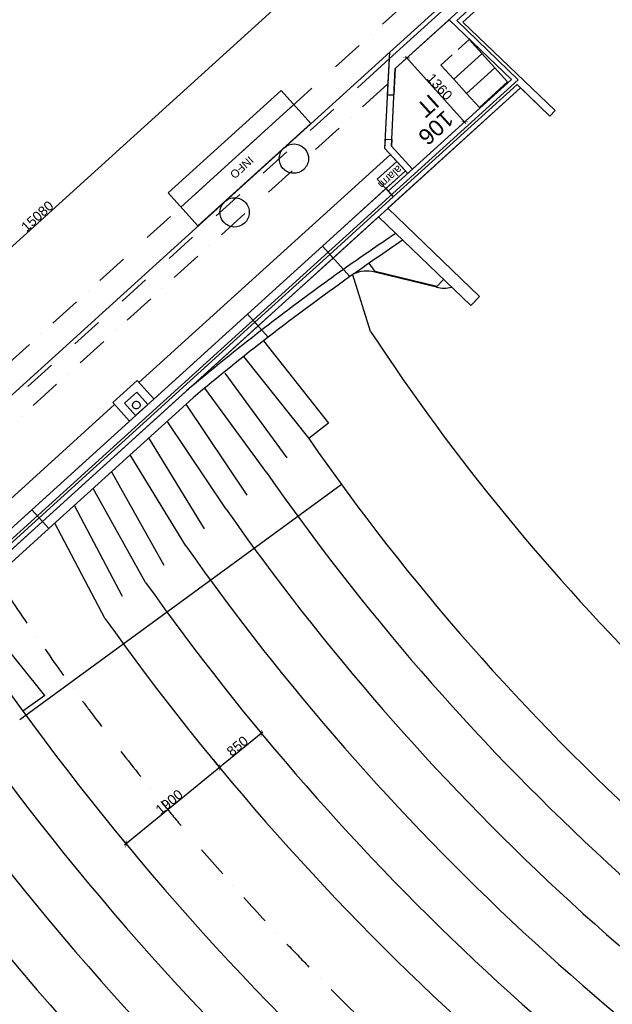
# Model space of a CAD drawing. Header units: millimetres. Extents: x 15275 to 121491, y 18097 to 137945.
# Tile 4 of 57: x 31769 to 41096, y 34687 to 50172. Entities that reach past the tile are written whole.
import ezdxf

# ---------------------------------------------------------------- set-up
doc = ezdxf.new("R2010")
doc.units = ezdxf.units.MM
doc.header["$LTSCALE"] = 0.5
doc.header["$MEASUREMENT"] = 0
doc.linetypes.add('PLINE', pattern=[0])
doc.styles.add('GENERATED_STYLE_1', font='arial.ttf')

msp = doc.modelspace()

# ---------------------------------------------------------------- hatches: boundary and pattern name
at = {"linetype": 'Continuous'}
for points in [[(37296, 49932), (37296, 49935, 0.413823), (37293, 49935, 0.016573), (37292, 49934, 0.06361), (37291, 49933, 0.322326), (37292, 49930, 0.04927), (37293, 49930, 0.051705), (37295, 49931, 0.095023)], [(37914, 49574), (37808, 49578), (37809, 49571), (37913, 49565)], [(36554, 49259, 0.413823), (36554, 49262, 0.414213), (36551, 49262, 0.413823), (36551, 49259)], [(36901, 48934, 0.413823), (36901, 48936), (36898, 48937, 0.095023), (36897, 48935, 0.051705), (36897, 48934, 0.04927), (36896, 48932, 0.322326), (36898, 48932, 0.06361), (36900, 48932, 0.016573)], [(36983, 48634), (36984, 48637, 0.095023), (36982, 48638, 0.051705), (36981, 48639, 0.04927), (36979, 48639, 0.413628), (36979, 48633, 0.04927), (36981, 48633, 0.051705), (36982, 48633, 0.095023)], [(35814, 48588), (35814, 48591, 0.413823), (35811, 48592, 0.414213), (35811, 48589, 0.413823)], [(38718, 48567), (38825, 48560), (38825, 48569), (38717, 48574)], [(36159, 48261, 0.414213), (36159, 48264, 0.413823), (36156, 48264), (36156, 48261, 0.413823)], [(35072, 47916, 0.413823), (35072, 47919, 0.414213), (35069, 47919, 0.413823), (35069, 47916)], [(36242, 47962, 0.413823), (36242, 47965, 0.016573), (36241, 47966, 0.06361), (36240, 47967, 0.322326), (36237, 47967, 0.04927), (36237, 47965, 0.051705), (36238, 47963, 0.095023), (36239, 47962)], [(35419, 47590, 0.413823), (35419, 47593), (35416, 47594, 0.413823), (35416, 47591, 0.414213)], [(34332, 47245, 0.413823), (34332, 47248, 0.414213), (34329, 47248, 0.414213), (34329, 47245, 0.413823)], [(35501, 47291), (35501, 47294, 0.095023), (35500, 47295, 0.051705), (35499, 47296, 0.04927), (35497, 47296, 0.322326), (35496, 47294, 0.06361), (35497, 47292, 0.016573), (35498, 47291, 0.413823)], [(34677, 46918, 0.016573), (34678, 46919, 0.06361), (34679, 46920, 0.322326), (34678, 46923, 0.04927), (34677, 46922, 0.051705), (34675, 46922, 0.095023), (34674, 46921), (34674, 46918, 0.413823)], [(34759, 46619, 0.413823), (34759, 46622, 0.016573), (34758, 46623, 0.06361), (34757, 46624, 0.322326), (34755, 46624, 0.04927), (34755, 46622, 0.051705), (34756, 46620, 0.095023), (34756, 46619)], [(33590, 46573, 0.095023), (33591, 46574, 0.051705), (33591, 46576, 0.04927), (33591, 46577, 0.322326), (33589, 46578, 0.06361), (33588, 46577, 0.016573), (33587, 46576, 0.413823), (33587, 46573)], [(33936, 46247, 0.414213), (33936, 46250, 0.413823), (33933, 46250, 0.413823), (33933, 46247, 0.414213)], [(32849, 45902, 0.413823), (32850, 45905, 0.414213), (32847, 45905, 0.414213), (32846, 45902, 0.413823)], [(34019, 45948, 0.413823), (34019, 45951, 0.016573), (34018, 45952, 0.06361), (34017, 45953, 0.322326), (34015, 45953, 0.322326), (34014, 45950, 0.06361), (34015, 45949, 0.016573), (34016, 45948, 0.413823)], [(33194, 45575, 0.016573), (33196, 45576, 0.06361), (33196, 45577, 0.322326), (33196, 45579, 0.04927), (33194, 45579, 0.051705), (33193, 45579, 0.095023), (33192, 45578), (33191, 45575, 0.413823)], [(32109, 45231), (32109, 45234, 0.413823), (32106, 45234, 0.016573), (32105, 45233, 0.06361), (32104, 45232, 0.322326), (32104, 45230, 0.04927), (32106, 45230, 0.051705), (32108, 45231, 0.095023)], [(33277, 45276, 0.095023), (33278, 45277, 0.051705), (33279, 45278, 0.04927), (33279, 45280, 0.413628), (33273, 45280, 0.04927), (33273, 45279, 0.051705), (33273, 45277, 0.095023), (33274, 45276)], [(35683, 45180, 0.016573), (35685, 45181, 0.06361), (35685, 45182, 0.322326), (35685, 45184, 0.413628), (35679, 45184, 0.322326), (35679, 45182, 0.06361), (35679, 45181, 0.016573), (35680, 45180, 0.414213)], [(32454, 44904, 0.414213), (32454, 44907, 0.413823), (32451, 44907, 0.413823), (32451, 44904, 0.414213)], [(32537, 44605, 0.413823), (32537, 44608, 0.016573), (32536, 44609, 0.06361), (32535, 44610, 0.322326), (32532, 44610, 0.322326), (32532, 44607, 0.06361), (32533, 44606, 0.016573), (32534, 44605, 0.413823)], [(31796, 43934), (31797, 43937, 0.095023), (31795, 43938, 0.051705), (31794, 43938, 0.04927), (31792, 43939, 0.413628), (31792, 43933, 0.04927), (31794, 43933, 0.051705), (31795, 43933, 0.095023)], [(32026, 40472, 0.413628), (32026, 40478, 0.04927), (32025, 40478, 0.051705), (32023, 40477, 0.095023), (32022, 40476), (32022, 40473, 0.095023), (32023, 40472, 0.051705), (32024, 40472, 0.04927)], [(32611, 39656, 0.413823), (32611, 39659, 0.016573), (32610, 39660, 0.06361), (32609, 39661, 0.322326), (32606, 39661, 0.322326), (32606, 39659, 0.06361), (32607, 39657, 0.016573), (32608, 39656, 0.413823)], [(35570, 38896), (35583, 39002), (35574, 39002), (35563, 38898)], [(33211, 38858, 0.414213), (33211, 38861, 0.413823), (33208, 38861, 0.413823), (33208, 38858, 0.414213)], [(34915, 38465), (34906, 38359), (34913, 38357), (34924, 38465)], [(34913, 38357), (34924, 38465), (34915, 38465), (34906, 38359)], [(33833, 38073, 0.413823), (33834, 38076, 0.413823), (33831, 38077, 0.016573), (33830, 38075, 0.06361), (33829, 38074, 0.322326), (33829, 38072, 0.322326), (33831, 38072, 0.06361), (33832, 38072, 0.016573)], [(33444, 37261), (33433, 37157), (33442, 37156), (33453, 37260)], [(34473, 37305, 0.413823), (34473, 37308), (34470, 37308, 0.095023), (34469, 37306, 0.051705), (34469, 37305, 0.04927), (34468, 37303, 0.322326), (34471, 37303, 0.06361), (34472, 37304, 0.016573)], [(35131, 36550, 0.414213), (35131, 36553, 0.414213), (35128, 36553, 0.414213), (35128, 36550, 0.414213)], [(35807, 35814), (35807, 35817, 0.413823), (35804, 35817, 0.414213), (35804, 35814, 0.413823)], [(36499, 35093, 0.413823), (36500, 35096, 0.016573), (36499, 35098, 0.06361), (36497, 35098, 0.322326), (36495, 35098, 0.322326), (36495, 35096, 0.06361), (36495, 35095, 0.016573), (36496, 35094, 0.413823)]]:
    msp.add_hatch(color=256, dxfattribs=at).paths.add_polyline_path(points)

# ---------------------------------------------------------------- linework, layer by layer
at = {"linetype": 'PLINE'}
for points in [[(37586, 49558), (40912, 52571)], [(41152, 52437), (38649, 50160), (39614, 49227), (25060, 36039)], [(29979, 34658), (28696, 36297), (27451, 38043), (37414, 47071), (38867, 45676), (39004, 45821), (37563, 47206), (39653, 49099), (40115, 48655), (40199, 48743), (38743, 50132), (41196, 52354), (55456, 41491), (52230, 37256), (51156, 38280), (50949, 38064), (52045, 37015), (42175, 24058)], [(37681, 49406), (41053, 52462)], [(41196, 52354), (38743, 50132)], [(37716, 52106), (26495, 41938)], [(26033, 50512), (26968, 49036), (19668, 42421), (24146, 37479), (27740, 40735), (25976, 42445), (24301, 40927), (24019, 41340), (23868, 41774), (23843, 42423), (23927, 42768), (24078, 43093), (24276, 43369), (24652, 43727), (27740, 40735), (30232, 42994), (31274, 41844), (37840, 47793), (37518, 48148), (37593, 49664), (38854, 50806)], [(38854, 50806), (37593, 49664)], [(37593, 49664), (38854, 50806)], [(37985, 50558), (37480, 50101)], [(37569, 47474), (39511, 49234), (38526, 50172)], [(40199, 48743), (38743, 50132)], [(37110, 49765), (36738, 49429)], [(38844, 49860), (38668, 49701)], [(38844, 49860), (39448, 49193)], [(37593, 49664), (30232, 42994)], [(37586, 49558), (37084, 49103)], [(37559, 48993), (37593, 49664)], [(37791, 49506), (37861, 49570)], [(37841, 49591), (38792, 48542)], [(38575, 49617), (38400, 49458), (38601, 49235)], [(39045, 49637), (38601, 49235)], [(37681, 49406), (37660, 48988)], [(39247, 49414), (38803, 49012)], [(36368, 49093), (35998, 48758)], [(36701, 46424), (39653, 49099)], [(37559, 49159), (37167, 48804)], [(37649, 47386), (39597, 49151)], [(38601, 49235), (38803, 49012)], [(38803, 49012), (39004, 48791), (39448, 49193)], [(40115, 48655), (39597, 49151)], [(37559, 48993), (37660, 48988)], [(36084, 48836), (34307, 47226)], [(36714, 48767), (36343, 48431)], [(40115, 48655), (40199, 48743)], [(38702, 48500), (38772, 48564)], [(35627, 48422), (35256, 48085)], [(36797, 48468), (36425, 48131)], [(37518, 48148), (37526, 48294)], [(37526, 48294), (37624, 48289)], [(37624, 48289), (37619, 48185)], [(37950, 47819), (37619, 48185)], [(33646, 44468), (37604, 48054)], [(35972, 48095), (35602, 47760)], [(37518, 48148), (37877, 47753)], [(37705, 47942), (37397, 47664)], [(34885, 47750), (34515, 47415)], [(36055, 47796), (35685, 47460)], [(37532, 47515), (37829, 47783)], [(37397, 47664), (37532, 47515)], [(35232, 47424), (34860, 47087)], [(36533, 46609), (37532, 47515)], [(36650, 46481), (37649, 47386)], [(36650, 46481), (37649, 47386)], [(37532, 47515), (37649, 47386)], [(34145, 47079), (33775, 46744)], [(35315, 47125), (34943, 46788)], [(39004, 45821), (37563, 47206)], [(39004, 45821), (37563, 47206)], [(38867, 45676), (37414, 47071)], [(38867, 45676), (37414, 47071)], [(34490, 46752), (34120, 46417)], [(33403, 46407), (33033, 46071)], [(34573, 46453), (34203, 46117)], [(37362, 46212), (37269, 46345)], [(37290, 45270), (37010, 46162)], [(38329, 45964), (37358, 46203)], [(38332, 45974), (37362, 46212)], [(33750, 46081), (33380, 45746)], [(38332, 45974), (38439, 46085)], [(32663, 45736), (32293, 45401)], [(33832, 45782), (33462, 45446)], [(38867, 45676), (39004, 45821)], [(38867, 45676), (39004, 45821)], [(31961, 42466), (35355, 45542)], [(32077, 42338), (35472, 45413)], [(32077, 42338), (35472, 45413)], [(33008, 45409), (32638, 45073)], [(32129, 42281), (35523, 45357)], [(32129, 42281), (35523, 45357)], [(31921, 45064), (31551, 44728)], [(33091, 45110), (32720, 44774)], [(35604, 45119), (36628, 43828)], [(35294, 44875), (36318, 43584)], [(32268, 44738), (31897, 44403)], [(35978, 43279), (35001, 44612)], [(33619, 44498), (33235, 44149)], [(33882, 44207), (33619, 44498)], [(32350, 44439), (31980, 44103)], [(33612, 44314), (33419, 44139)], [(33787, 44121), (33612, 44314)], [(35658, 43046), (34681, 44379)], [(32230, 42170), (34499, 44227)], [(32230, 42170), (34499, 44227)], [(33235, 44149), (33498, 43859)], [(33419, 44139), (33594, 43946)], [(33262, 44120), (31038, 42104)], [(33594, 43946), (33787, 44121)], [(35348, 42694), (34388, 44126)], [(35020, 42473), (34091, 43857)], [(36628, 43828), (36318, 43584)], [(34678, 42163), (33801, 43594)], [(34384, 41897), (33508, 43328)], [(34044, 41589), (33216, 43064)], [(31773, 39165), (36831, 42863)], [(33751, 41323), (32923, 42798)], [(33385, 41103), (32631, 42534)], [(33116, 40748), (32322, 42254)], [(32166, 39545), (30970, 41029)], [(32166, 39545), (31821, 39295)], [(35471, 39072), (35573, 38947)], [(35596, 38965), (34890, 38388)], [(34937, 38428), (33420, 37187)], [(34812, 38535), (34914, 38410)], [(34842, 38496), (34914, 38410)], [(33372, 37293), (33443, 37206)]]:
    msp.add_lwpolyline(points, dxfattribs=at)
for points in [[(38526, 50172), (39511, 49234), (37950, 47819), (37619, 48185), (37681, 49406)], [(36352, 48539), (34575, 46929), (34105, 47448), (35882, 49059)], [(36650, 46481), (35472, 45413), (35523, 45357), (36701, 46424)], [(36650, 46481), (35472, 45413), (35523, 45357), (36701, 46424)], [(31961, 42466), (30775, 41392), (31044, 41095), (32230, 42170)], [(32077, 42338), (30892, 41263), (30943, 41207), (32129, 42281)], [(32077, 42338), (30892, 41263), (30943, 41207), (32129, 42281)]]:
    msp.add_lwpolyline(points, close=True, dxfattribs=at)
for points in [[(36239, 47817, -0.414214), (35913, 47833, -0.414214), (35930, 48157, -0.414214), (36255, 48143, -0.414214)], [(35306, 46971, -0.414214), (34980, 46987, -0.414214), (34997, 47311, -0.414214), (35322, 47297, -0.414214)], [(35682, 45181), (35355, 45542), (36533, 46609), (36967, 46131, 0.009979)], [(33646, 44068, -0.414214), (33561, 44070, -0.414214), (33567, 44156, -0.414214), (33650, 44151, -0.414214)]]:
    msp.add_lwpolyline(points, format="xyb", close=True, dxfattribs=at)
for points in [[(37685, 46810, 0.004949), (36864, 46244)], [(37685, 46810, 0.004949), (36864, 46244)], [(37796, 46703, 0.006446), (36967, 46131)], [(37796, 46703, 0.006446), (36967, 46131)], [(36864, 46244, 0.00546), (36218, 45775, 0.004519), (35581, 45293)], [(36864, 46244, 0.00546), (36218, 45775, 0.004519), (35581, 45293)], [(37358, 46203, 0.172843), (37019, 46170)], [(38329, 45964, 0.125577), (38565, 45965)], [(35581, 45293, 0.009462), (34401, 44341)], [(35581, 45293, 0.009462), (34401, 44341)], [(37290, 45270, 0.104882), (47426, 35254)], [(35682, 45181, 0.009383), (34499, 44227)], [(35682, 45181, 0.009383), (34499, 44227)], [(36318, 43584, 0.11511), (48481, 32585)], [(35658, 43046, 0.05369), (40841, 37080, 0.053556), (47175, 32353)], [(35020, 42473, 0.052878), (40265, 36455, 0.053033), (46656, 31674)], [(34384, 41897, 0.104751), (46137, 30992)], [(31462, 41303, 0.006013), (31881, 40683)], [(33751, 41323, 0.103552), (45619, 30312)], [(30754, 40833, 0.115212), (44722, 27648)], [(33116, 40748, 0.108046), (45881, 29172)], [(32169, 40270, 0.003119), (32460, 39860)], [(30117, 40255, 0.056671), (36403, 32810, 0.05676), (44203, 26967)], [(29480, 39678, 0.112483), (43683, 26287)], [(32757, 39457, -0.001177), (32860, 39319, 0.004321), (33059, 39057)], [(28843, 39101, 0.111268), (43165, 25606)], [(33363, 38661, 0.003149), (33674, 38269)], [(28208, 38526, 0.035494), (32202, 33453)], [(33990, 37881), (33998, 37872, 0.00159), (34153, 37683, 0.004734), (34310, 37497)], [(34633, 37115, 0.003163), (34964, 36738)], [(35297, 36366, 0.003164), (35634, 35998)], [(35976, 35633, 0.001525), (36146, 35457, -0.001606), (36322, 35273)], [(36672, 34919, 0.003356), (37028, 34567)]]:
    msp.add_lwpolyline(points, format="xyb", dxfattribs=at)

# ---------------------------------------------------------------- texts
at = {"linetype": 'Continuous', "attachment_point": 7, "style": 'GENERATED_STYLE_1'}
for s, insert, char_height, rotation in [('\\A1;{\\pql;\\fArial|b0|i0|c0|p0;\\W1.000000;1360}', (38161, 49241), 152.8, 312.1807), ('\\A1;{\\pql;\\fArial|b0|i0|c0|p0;\\W1.000000;IT}', (38224, 49018), 253.12, 222.1807), ('\\A1;{\\pql;\\fArial|b0|i0|c0|p0;\\W1.000000;106}', (38454, 48764), 253.12, 222.1807), ('\\A1;{\\pql;\\fArial|b0|i0|c0|p0;\\W1.000000;INFO}', (35378, 48039), 126.56, 222.1807), ('\\A1;{\\pql;\\fArial|b0|i0|c0|p0;\\W1.000000;alarm}', (37723, 47893), 126.56, 222.1807), ('\\A1;{\\pql;\\fArial|b0|i0|c0|p0;\\W1.000000;15080}', (31879, 46825), 152.8, 42.1807), ('\\A1;{\\pql;\\fArial|b0|i0|c0|p0;\\W1.000000;850}', (35107, 38575), 152.78, 39.1811), ('\\A1;{\\pql;\\fArial|b0|i0|c0|p0;\\W1.000000;1900}', (33987, 37658), 152.79, 39.2807)]:
    msp.add_mtext(s, dxfattribs=dict(at, insert=insert, char_height=char_height, rotation=rotation))

doc.saveas('drawing.dxf')
